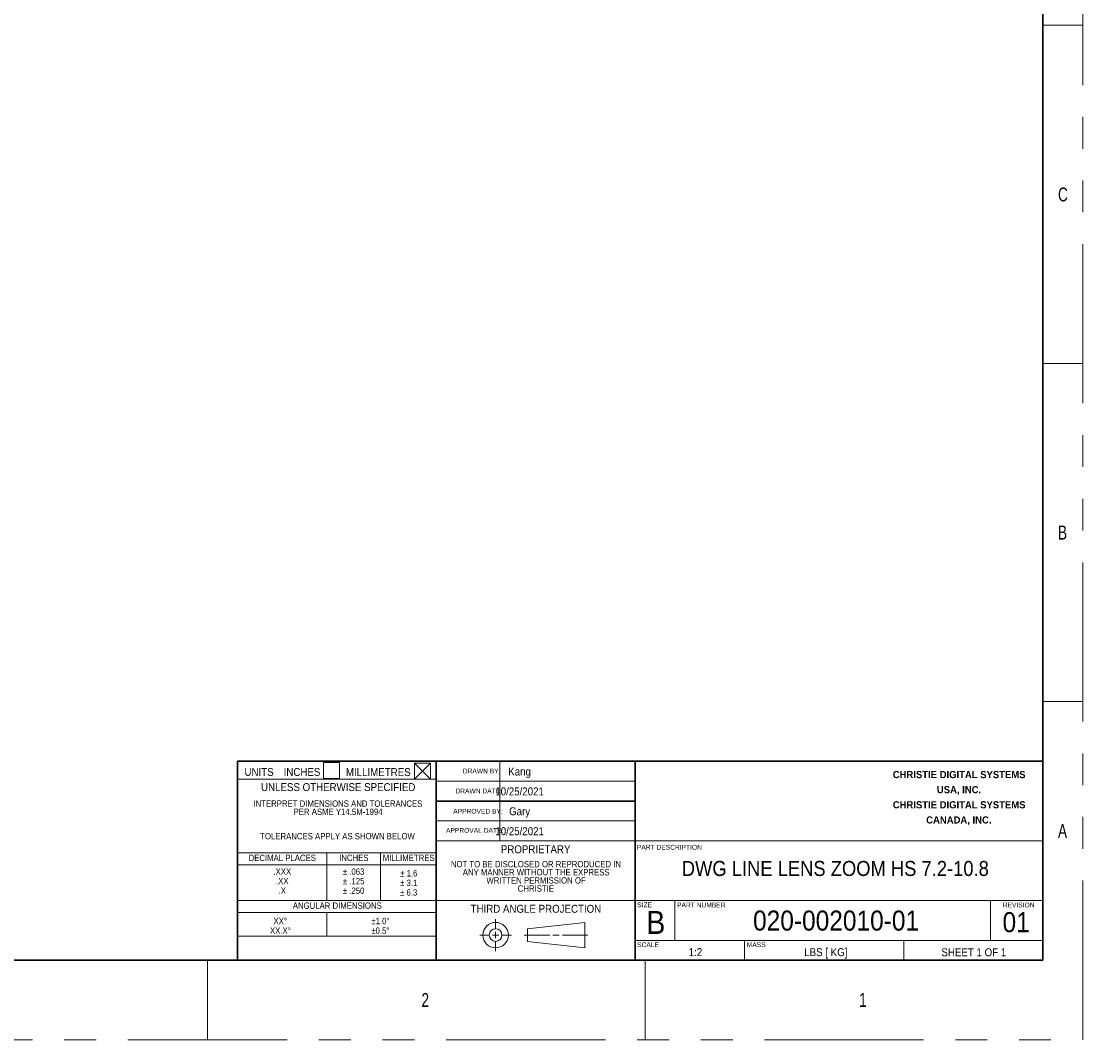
# Model space of a CAD drawing. Header units: millimetres. Extents: x 0 to 698, y 3778 to 4318.
# Tile 3 of 12: x 487 to 698, y 3778 to 3981. Entities that reach past the tile are written whole.
import ezdxf

# ---------------------------------------------------------------- set-up
doc = ezdxf.new("R2010")
doc.units = ezdxf.units.MM
doc.header["$LTSCALE"] = 5
doc.linetypes.add('SLD-Phantom', pattern=[12.7, 6.35, -1.27, 1.27, -1.27, 1.27, -1.27])
doc.linetypes.add('SLD-Solid', pattern=[0])
doc.styles.add('SLDTEXTSTYLE1', font='GOTHIC.TTF', dxfattribs={"width": 0.7304})
doc.styles.add('SLDTEXTSTYLE2', font='ARIALBD.TTF', dxfattribs={"width": 0.948})
doc.styles.add('SLDTEXTSTYLE3', font='GOTHIC.TTF', dxfattribs={"width": 0.913})

# ---------------------------------------------------------------- blocks, each defined once
blk = doc.blocks.new('SW_NOTE_1')
at = {"color": 0, "linetype": 'Continuous', "lineweight": 0, "char_height": 11.43, "attachment_point": 2, "style": 'SLDTEXTSTYLE2'}
for s, insert in [('CHRISTIE DIGITAL SYSTEMS', (108.2, 14.7)), ('USA, INC.', (108, -9.4)), ('CHRISTIE DIGITAL SYSTEMS', (108.2, -33.5)), ('CANADA, INC.', (107.7, -57.7))]:
    blk.add_mtext(s, dxfattribs=dict(at, insert=insert))
blk = doc.blocks.new('SW_NOTE_2')
at = {"color": 0, "linetype": 'Continuous', "lineweight": 0, "char_height": 10.16, "attachment_point": 2, "style": 'SLDTEXTSTYLE3'}
for s, insert in [('NOT TO BE DISCLOSED OR REPRODUCED IN', (134.6, 13)), ('ANY MANNER WITHOUT THE EXPRESS', (135, 0)), ('WRITTEN PERMISSION OF ', (134.8, -13)), ('CHRISTIE', (134.5, -26))]:
    blk.add_mtext(s, dxfattribs=dict(at, insert=insert))
blk = doc.blocks.new('SW_NOTE_3')
at = {"color": 0, "linetype": 'Continuous', "lineweight": 0, "char_height": 10.16, "attachment_point": 2, "style": 'SLDTEXTSTYLE3'}
for s, insert in [('.XXX', (15.7, 13)), ('.XX', (15.7, -2.3)), ('.X', (15.7, -17.5))]:
    blk.add_mtext(s, dxfattribs=dict(at, insert=insert))
blk = doc.blocks.new('SW_NOTE_4')
at = {"color": 0, "linetype": 'Continuous', "lineweight": 0, "char_height": 10.16, "attachment_point": 2, "style": 'SLDTEXTSTYLE3'}
for s, insert in [('± .063', (18.9, 13)), ('± .250', (18.9, -17.5)), ('± .125', (19, -2.3))]:
    blk.add_mtext(s, dxfattribs=dict(at, insert=insert))
blk = doc.blocks.new('SW_NOTE_5')
at = {"color": 0, "linetype": 'Continuous', "lineweight": 0, "char_height": 10.16, "attachment_point": 2, "style": 'SLDTEXTSTYLE3'}
for s, insert in [('± 1.6', (15.1, 13)), ('± 6.3', (14.9, -17.5)), ('± 3.1', (15, -2.3))]:
    blk.add_mtext(s, dxfattribs=dict(at, insert=insert))
blk = doc.blocks.new('SW_NOTE_6')
at = {"color": 0, "linetype": 'Continuous', "lineweight": 0, "char_height": 10.16, "attachment_point": 2, "style": 'SLDTEXTSTYLE3'}
for s, insert in [('XX°', (11.9, 13)), ('XX.X°', (12.1, -2.3))]:
    blk.add_mtext(s, dxfattribs=dict(at, insert=insert))
blk = doc.blocks.new('SW_NOTE_7')
at = {"color": 0, "linetype": 'Continuous', "lineweight": 0, "char_height": 10.16, "attachment_point": 2, "style": 'SLDTEXTSTYLE3'}
for s, insert in [('±1.0°', (15.9, 13)), ('±0.5°', (15.7, -2.3))]:
    blk.add_mtext(s, dxfattribs=dict(at, insert=insert))
blk = doc.blocks.new('SW_NOTE_8')
at = {"color": 0, "linetype": 'Continuous', "lineweight": 0, "char_height": 10.16, "attachment_point": 2, "style": 'SLDTEXTSTYLE3'}
for s, insert in [('INTERPRET DIMENSIONS AND TOLERANCES', (132.1, 13)), ('PER ASME Y14.5M-1994', (132.4, 0)), ('TOLERANCES APPLY AS SHOWN BELOW', (131.5, -39))]:
    blk.add_mtext(s, dxfattribs=dict(at, insert=insert))

msp = doc.modelspace()

# ---------------------------------------------------------------- linework, layer by layer
at = {"color": 7, "linetype": 'SLD-Phantom', "lineweight": 0}
for p, q in [((698.5, 3778.25), (698.5, 4318)), ((0, 3778.25), (698.5, 3778.25))]:
    msp.add_line(p, q, dxfattribs=at)
at = {"color": 7, "linetype": 'SLD-Solid', "lineweight": 30}
for p, q in [((690.56, 4302.12), (690.56, 3794.12)), ((569.52, 3833.81), (529.83, 3833.81)), ((529.83, 3794.12), (529.83, 3833.81)), ((609.2, 3833.81), (569.52, 3833.81)), ((569.52, 3794.12), (569.52, 3833.81)), ((690.56, 3833.81), (609.2, 3833.81)), ((609.2, 3794.12), (609.2, 3833.81)), ((565.16, 3833.42), (568.34, 3830.24)), ((568.34, 3833.42), (565.16, 3830.24)), ((569.52, 3825.88), (609.2, 3825.88)), ((7.94, 3794.12), (690.56, 3794.12))]:
    msp.add_line(p, q, dxfattribs=at)
at = {"color": 7, "linetype": 'SLD-Solid', "lineweight": 0}
for p, q in [((690.56, 3980.66), (698.5, 3980.66)), ((690.56, 3913.19), (698.5, 3913.19)), ((690.56, 3845.72), (698.5, 3845.72)), ((529.83, 3794.12), (529.83, 3833.81)), ((547.01, 3833.55), (550.18, 3833.55)), ((547.01, 3830.38), (547.01, 3833.55)), ((550.18, 3833.55), (550.18, 3830.38)), ((569.52, 3794.12), (569.52, 3833.81)), ((582.22, 3817.94), (582.22, 3833.81)), ((609.2, 3794.12), (609.2, 3833.81)), ((690.56, 3794.12), (690.56, 3833.81)), ((565.16, 3833.42), (568.34, 3833.42)), ((565.16, 3830.24), (565.16, 3833.42)), ((568.34, 3833.42), (568.34, 3830.24)), ((569.52, 3830.24), (529.83, 3830.24)), ((550.18, 3830.38), (547.01, 3830.38)), ((568.34, 3830.24), (565.16, 3830.24)), ((609.2, 3829.84), (569.52, 3829.84)), ((609.2, 3825.88), (569.52, 3825.88)), ((609.2, 3821.91), (569.52, 3821.91)), ((609.2, 3821.91), (569.52, 3821.91)), ((569.52, 3817.94), (609.2, 3817.94)), ((690.56, 3817.94), (609.2, 3817.94)), ((529.83, 3815.56), (569.52, 3815.56)), ((547.69, 3806.03), (547.69, 3815.56)), ((558.4, 3806.03), (558.4, 3815.56)), ((529.83, 3813.18), (569.52, 3813.18)), ((529.83, 3806.03), (569.52, 3806.03)), ((569.52, 3806.03), (609.2, 3806.03)), ((690.56, 3806.03), (609.2, 3806.03)), ((617.14, 3798.09), (617.14, 3806.03)), ((680.12, 3798.09), (680.12, 3806.03)), ((529.83, 3803.65), (569.52, 3803.65)), ((547.69, 3798.89), (547.69, 3803.65)), ((581.35, 3802.3), (581.35, 3800.4)), ((581.35, 3799.76), (581.35, 3798.49)), ((599.13, 3801.67), (587.7, 3800.4)), ((587.7, 3800.4), (587.7, 3797.86)), ((599.13, 3796.59), (599.13, 3801.67)), ((529.83, 3798.89), (569.52, 3798.89)), ((578.18, 3799.13), (580.08, 3799.13)), ((580.72, 3799.13), (581.99, 3799.13)), ((581.35, 3797.86), (581.35, 3795.95)), ((582.62, 3799.13), (584.53, 3799.13)), ((592.15, 3799.13), (587.07, 3799.13)), ((587.7, 3797.86), (599.13, 3796.59)), ((592.78, 3799.13), (594.05, 3799.13)), ((594.69, 3799.13), (599.77, 3799.13)), ((690.56, 3798.09), (609.2, 3798.09)), ((631.03, 3794.12), (631.03, 3798.09)), ((662.78, 3794.12), (662.78, 3798.09)), ((490.14, 3794.12), (529.83, 3794.12)), ((523.88, 3794.12), (523.88, 3778.25)), ((569.52, 3794.12), (529.83, 3794.12)), ((609.2, 3794.12), (569.52, 3794.12)), ((690.56, 3794.12), (609.2, 3794.12)), ((611.19, 3794.12), (611.19, 3778.25))]:
    msp.add_line(p, q, dxfattribs=at)
for radius in [2.54, 1.27]:
    msp.add_circle((581.35, 3799.13), radius, dxfattribs=at)

# ---------------------------------------------------------------- block references
at = {"color": 7, "linetype": 'Continuous', "lineweight": 0, "xscale": 0.125, "yscale": 0.125, "zscale": 0.125}
for name, p in [('SW_NOTE_1', (660.31, 3830.04)), ('SW_NOTE_8', (533.37, 3824.38)), ('SW_NOTE_3', (536.83, 3810.84)), ('SW_NOTE_4', (550.66, 3810.81)), ('SW_NOTE_2', (572.57, 3812.31)), ('SW_NOTE_5', (562.14, 3810.47)), ('SW_NOTE_6', (536.9, 3800.96)), ('SW_NOTE_7', (556.39, 3800.96))]:
    msp.add_blockref(name, p, dxfattribs=at)

# ---------------------------------------------------------------- texts
at = {"color": 7, "linetype": 'Continuous', "lineweight": 0}
for s, insert, char_height, attachment_point, style in [('C', (693.56, 3948.31), 2.78, 1, 'SLDTEXTSTYLE1'), ('B', (693.56, 3880.84), 2.78, 1, 'SLDTEXTSTYLE1'), ('UNITS', (531.25, 3832.48), 1.587, 1, 'SLDTEXTSTYLE3'), ('INCHES', (539.06, 3832.48), 1.587, 1, 'SLDTEXTSTYLE3'), ('MILLIMETRES', (551.48, 3832.45), 1.5875, 1, 'SLDTEXTSTYLE3'), ('DRAWN BY:', (574.8, 3832.35), 0.953, 1, 'SLDTEXTSTYLE3'), ('{\\pxql;Kang}', (586.14, 3832.57), 1.5875, 2, 'SLDTEXTSTYLE3'), ('UNLESS OTHERWISE SPECIFIED', (549.95, 3829.46), 1.5875, 2, 'SLDTEXTSTYLE3'), ('DRAWN DATE:', (573.33, 3828.37), 0.9525, 1, 'SLDTEXTSTYLE3'), ('{\\pxql;10/25/2021}', (586.14, 3828.6), 1.5875, 2, 'SLDTEXTSTYLE3'), ('APPROVED BY:', (572.9, 3824.32), 0.9525, 1, 'SLDTEXTSTYLE3'), ('{\\pxql;Gary}', (586.14, 3824.63), 1.5875, 2, 'SLDTEXTSTYLE3'), ('A', (693.56, 3821.31), 2.78, 1, 'SLDTEXTSTYLE1'), ('APPROVAL DATE:', (571.46, 3820.5), 0.9525, 1, 'SLDTEXTSTYLE3'), ('{\\pxql;10/25/2021}', (586.14, 3820.66), 1.5875, 2, 'SLDTEXTSTYLE3'), ('PROPRIETARY', (589.34, 3817.06), 1.5875, 2, 'SLDTEXTSTYLE3'), ('PART DESCRIPTION', (609.54, 3817.14), 0.9525, 1, 'SLDTEXTSTYLE3'), ('DECIMAL PLACES', (538.78, 3815.17), 1.27, 2, 'SLDTEXTSTYLE3'), ('INCHES', (553.07, 3815.19), 1.27, 2, 'SLDTEXTSTYLE3'), ('MILLIMETRES', (564.01, 3815.17), 1.27, 2, 'SLDTEXTSTYLE3'), ('ANGULAR DIMENSIONS', (549.76, 3805.65), 1.27, 2, 'SLDTEXTSTYLE3'), ('THIRD ANGLE PROJECTION', (589.39, 3805.18), 1.5875, 2, 'SLDTEXTSTYLE3'), ('SIZE', (609.6, 3805.64), 0.953, 1, 'SLDTEXTSTYLE3'), ('{B}', (613.33, 3803.96), 4.604, 2, 'SLDTEXTSTYLE3'), ('PART NUMBER', (617.56, 3805.62), 0.9525, 1, 'SLDTEXTSTYLE3'), ('REVISION', (682.54, 3805.62), 0.953, 1, 'SLDTEXTSTYLE3'), ('{01}', (685.21, 3803.72), 4, 2, 'SLDTEXTSTYLE3'), ('SCALE', (609.59, 3797.69), 0.953, 1, 'SLDTEXTSTYLE3'), ('MASS', (631.46, 3797.7), 0.953, 1, 'SLDTEXTSTYLE3'), ('{1:2}', (621.22, 3796.53), 1.587, 2, 'SLDTEXTSTYLE3'), (' LBS [ KG]', (646.96, 3796.52), 1.587, 2, 'SLDTEXTSTYLE3'), ('{SHEET 1 OF 1}', (676.76, 3796.5), 1.5875, 2, 'SLDTEXTSTYLE3'), ('2', (566.56, 3787.58), 2.78, 1, 'SLDTEXTSTYLE1'), ('1', (653.87, 3787.58), 2.78, 1, 'SLDTEXTSTYLE1')]:
    msp.add_mtext(s, dxfattribs=dict(at, insert=insert, char_height=char_height, attachment_point=attachment_point, style=style))
at = {"color": 7, "linetype": 'Continuous', "lineweight": 0, "width": 208.3759, "attachment_point": 2, "style": 'SLDTEXTSTYLE3'}
for s, insert, char_height in [('{DWG LINE LENS ZOOM HS 7.2-10.8}', (649.13, 3813.93), 3), ('{020-002010-01}', (649.28, 3804.03), 4)]:
    msp.add_mtext(s, dxfattribs=dict(at, insert=insert, char_height=char_height))

doc.saveas('drawing.dxf')
